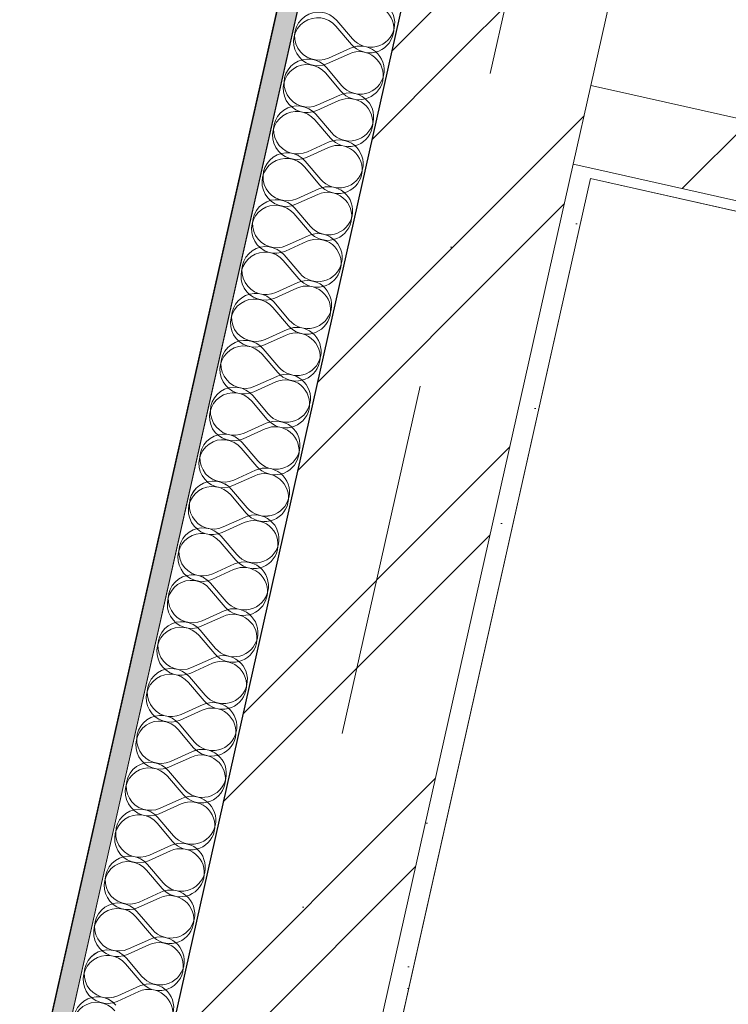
# Model space of a CAD drawing. Header units: millimetres. Extents: x -7145531 to -6681560, y 6117368 to 6219355.
# Tile 36 of 144: x -6935932 to -6935229, y 6135085 to 6136061. Entities that reach past the tile are written whole.
import ezdxf
from ezdxf.enums import TextEntityAlignment as Align

# ---------------------------------------------------------------- set-up
doc = ezdxf.new("R2010")
doc.units = ezdxf.units.MM
doc.header["$MEASUREMENT"] = 0
doc.linetypes.add('Штрихпунктирная', pattern=[670.277762, 352.777767, -176.388884, 0, -141.111112])
for name, color, linetype in [('S - квартира_помещение.АР', 7, 'Continuous'), ('S - МОП.АР', 7, 'Continuous'), ('АР-Стены_внешние_.АР', 7, 'Continuous'), ('АР-Стены_Перегородки_100_.АР', 7, 'Continuous'), ('АР-Стены_Перегородки_межквартирные_200.АР', 7, 'Continuous'), ('АР-Чертеж-Оси_Осевые размеры.АР', 7, 'Continuous'), ('АР-Чертеж-Размеры.АР', 7, 'Continuous')]:
    doc.layers.add(name, color=color, linetype=linetype)
for name, color, linetype, lineweight in [('АР-Стены_внешние_.АР_Ном._пера__1', 7, 'Continuous', 0), ('АР-Стены_Перегородки_100_.АР_Ном._пера__1', 7, 'Continuous', 15), ('АР-Стены_Перегородки_межквартирные_200.АР_Ном._пера__1', 7, 'Continuous', 15), ('АР-Чертеж-Оси_Осевые размеры.АР_Ном._пера__120', 7, 'Continuous', 0)]:
    doc.layers.add(name, color=color, linetype=linetype, lineweight=lineweight)
doc.styles.add('РЎР“Р•РќР•Р\xa0Р\x98Р\xa0_РЎРўР\x98Р›Р¬_3', font='GOTHIC.TTF')
doc.dimstyles.new('СГЕНЕРИР_СТИЛЬ__1', dxfattribs={"dimtxt": 150, "dimasz": 237.5, "dimexe": 0.18, "dimexo": 0.0625, "dimgap": 0, "dimtad": 1, "dimdec": 0, "dimzin": 0, "dimdsep": 46, "dimtxsty": 'РЎР“Р•РќР•Р\xa0Р\x98Р\xa0_РЎРўР\x98Р›Р¬_3', "dimblk": 'ARROWHEAD_6', "dimblk1": 'ARROWHEAD_6', "dimblk2": 'ARROWHEAD_6', "dimcen": 0.09, "dimse1": 1, "dimse2": 1, "dimclrd": 7, "dimclre": 7, "dimclrt": 7, "dimazin": 0, "dimtfac": 1, "dimtdec": 4, "dimtmove": 0, "dimatfit": 3, "dimfxl": 1, "dimtolj": 1, "dimtzin": 0, "dimarcsym": 0})
pattern_1 = [(45, (-6566190.34, 6562677.8), (-169.70563, 169.70563), []), (90, (-6566360.05, 6562847.5), (-216, 0), [0, -144, 0, -216]), (155, (-6566190.34, 6563017.2), (91.285545, 195.76248), [0, -105.6, 0, -182.4])]
pattern_2 = [(45, (-6566190.34, 6563027.8), (-111.369318, 111.369318), [0, -105, 0, -157.5]), (110, (-6565840.34, 6563027.8), (148.001588, 53.868173), [0, -77, 0, -133])]
pattern_3 = [(45, (-6566190.34, 6562677.8), (-127.279217, 127.279217), [])]
pattern_4 = [(45, (-6338440.43, 6562275.56), (-127.279217, 127.279217), [])]
pattern_5 = [(45, (-6338440.43, 6562625.56), (-111.369318, 111.369318), [0, -105, 0, -157.5]), (110, (-6338090.43, 6562625.56), (148.001588, 53.868173), [0, -77, 0, -133])]

# ---------------------------------------------------------------- blocks, each defined once
blk = doc.blocks.new('Стена_151_8', base_point=(-7162758.44, 6136276.71))
at = {"layer": 'АР-Стены_Перегородки_100_.АР', "linetype": 'Continuous', "lineweight": 0, "true_color": 0x000000}
h = blk.add_hatch(dxfattribs=at)
h.set_pattern_fill('БУТ__50__0008', color=18, style=0, pattern_type=2)
h.set_pattern_definition(pattern_1)
h.paths.add_polyline_path([(-7163115.48, 6136397.89), (-7163133.01, 6136319.84), (-7163113.5, 6136315.46), (-7163095.97, 6136393.51)])
h = blk.add_hatch(dxfattribs=at)
h.set_pattern_fill('БУТ__50__0008', color=18, style=0, pattern_type=2)
h.set_pattern_definition(pattern_1)
h.paths.add_polyline_path([(-7163113.5, 6136315.46), (-7162767.21, 6136237.68), (-7162749.68, 6136315.74), (-7163095.97, 6136393.51)])
h = blk.add_hatch(dxfattribs=at)
h.set_pattern_fill('ШТУКАТУРКА__ГИПС_01_0008', color=18, style=0, pattern_type=2)
h.set_pattern_definition(pattern_2)
h.paths.add_polyline_path([(-7163115.69, 6136305.7), (-7162769.4, 6136227.93), (-7162767.21, 6136237.68), (-7163113.5, 6136315.46)])
at = {"layer": 'АР-Стены_внешние_.АР_Ном._пера__1', "color": 7, "linetype": 'Continuous', "lineweight": 15}
for p, q in [((-7163115.48, 6136397.89), (-7163133.01, 6136319.84)), ((-7163095.97, 6136393.51), (-7163115.48, 6136397.89)), ((-7163133.01, 6136319.84), (-7163113.5, 6136315.46))]:
    blk.add_line(p, q, dxfattribs=at)
at = {"layer": 'АР-Стены_Перегородки_100_.АР_Ном._пера__1', "color": 7, "linetype": 'Continuous', "lineweight": 15}
blk.add_line((-7163113.5, 6136315.46), (-7162767.21, 6136237.68), dxfattribs=at)
at = {"layer": 'АР-Стены_Перегородки_100_.АР_Ном._пера__1', "color": 7, "linetype": 'Continuous', "lineweight": 15, "flags": 128}
blk.add_lwpolyline([(-7162749.68, 6136315.74), (-7163095.97, 6136393.51)], dxfattribs=at)
at = {"layer": 'АР-Стены_Перегородки_100_.АР_Ном._пера__1', "color": 7, "linetype": 'Continuous', "lineweight": 0, "flags": 128}
blk.add_lwpolyline([(-7163115.69, 6136305.7), (-7162769.4, 6136227.93)], dxfattribs=at)
blk = doc.blocks.new('Стена_152_8', base_point=(-7163091.41, 6136961.44))
at = {"layer": 'АР-Стены_внешние_.АР', "linetype": 'Continuous', "lineweight": 0, "true_color": 0x000000}
h = blk.add_hatch(dxfattribs=at)
h.set_pattern_fill('БЛОКИ_БЕТОННЫЕ_ЭФФЕКТИВН_71', color=18, style=0, pattern_type=2)
h.set_pattern_definition(pattern_3)
h.paths.add_polyline_path([(-7163188.98, 6136983.35), (-7163310.62, 6136441.72), (-7163115.48, 6136397.89), (-7162993.84, 6136939.53)])
at = {"layer": 'АР-Стены_внешние_.АР_Ном._пера__1', "color": 7, "linetype": 'Continuous', "lineweight": 15, "flags": 128}
for points in [[(-7163188.98, 6136983.35), (-7163310.62, 6136441.72)], [(-7162993.84, 6136939.53), (-7163188.98, 6136983.35)], [(-7163115.48, 6136397.89), (-7162993.84, 6136939.53)]]:
    blk.add_lwpolyline(points, dxfattribs=at)
blk = doc.blocks.new('*X424', base_point=(-6566190.34, 6562677.79))
at = {"layer": 'АР-Стены_внешние_.АР_Ном._пера__1', "color": 7, "linetype": 'Continuous', "lineweight": 0}
for p, q in [((-7163367.32, 6136462.14), (-7163351.87, 6136444.03)), ((-7163375.67, 6136424.97), (-7163353.96, 6136434.73)), ((-7163377.76, 6136415.68), (-7163362.3, 6136397.57)), ((-7163386.11, 6136378.51), (-7163364.39, 6136388.27)), ((-7163388.19, 6136369.22), (-7163372.74, 6136351.1)), ((-7163396.54, 6136332.05), (-7163374.83, 6136341.81)), ((-7163398.63, 6136322.75), (-7163383.17, 6136304.64)), ((-7163406.98, 6136285.59), (-7163385.26, 6136295.35)), ((-7163409.06, 6136276.29), (-7163393.61, 6136258.18)), ((-7163417.41, 6136239.12), (-7163395.7, 6136248.89)), ((-7163419.5, 6136229.83), (-7163404.04, 6136211.72)), ((-7163427.85, 6136192.66), (-7163406.13, 6136202.43)), ((-7163429.93, 6136183.37), (-7163414.48, 6136165.26)), ((-7163438.28, 6136146.2), (-7163416.57, 6136155.96)), ((-7163440.37, 6136136.91), (-7163424.91, 6136118.8)), ((-7163448.72, 6136099.74), (-7163427, 6136109.5)), ((-7163450.8, 6136090.45), (-7163435.35, 6136072.33)), ((-7163459.15, 6136053.28), (-7163437.44, 6136063.04)), ((-7163461.24, 6136043.98), (-7163445.78, 6136025.87)), ((-7163469.59, 6136006.82), (-7163447.87, 6136016.58)), ((-7163471.67, 6135997.52), (-7163456.22, 6135979.41)), ((-7163480.02, 6135960.35), (-7163458.31, 6135970.12)), ((-7163482.11, 6135951.06), (-7163466.65, 6135932.95)), ((-7163490.46, 6135913.89), (-7163468.74, 6135923.66)), ((-7163492.54, 6135904.6), (-7163477.09, 6135886.49)), ((-7163500.89, 6135867.43), (-7163479.18, 6135877.19)), ((-7163502.98, 6135858.14), (-7163487.52, 6135840.03)), ((-7163511.33, 6135820.97), (-7163489.61, 6135830.73)), ((-7163513.41, 6135811.68), (-7163497.96, 6135793.56)), ((-7163521.76, 6135774.51), (-7163500.05, 6135784.27)), ((-7163523.85, 6135765.21), (-7163508.39, 6135747.1)), ((-7163532.2, 6135728.05), (-7163510.48, 6135737.81)), ((-7163534.28, 6135718.75), (-7163518.83, 6135700.64)), ((-7163542.63, 6135681.58), (-7163520.92, 6135691.35)), ((-7163544.72, 6135672.29), (-7163529.26, 6135654.18)), ((-7163553.07, 6135635.12), (-7163531.35, 6135644.89)), ((-7163555.15, 6135625.83), (-7163539.7, 6135607.72)), ((-7163563.5, 6135588.66), (-7163541.79, 6135598.43)), ((-7163565.59, 6135579.37), (-7163550.13, 6135561.26)), ((-7163573.94, 6135542.2), (-7163552.22, 6135551.96)), ((-7163576.02, 6135532.91), (-7163560.57, 6135514.79)), ((-7163584.37, 6135495.74), (-7163562.66, 6135505.5))]:
    blk.add_line(p, q, dxfattribs=at)
for centre, start, end in [((-7163333.76, 6136459.48), 347.34172, 114.21162), ((-7163385.44, 6136446.69), 40.47183, 294.21162), ((-7163333.76, 6136459.48), 220.47183, 347.34172), ((-7163344.19, 6136413.02), 347.34172, 114.21162), ((-7163395.87, 6136400.22), 40.47183, 294.21162), ((-7163344.19, 6136413.02), 220.47183, 347.34172), ((-7163354.63, 6136366.56), 347.34172, 114.21162), ((-7163406.31, 6136353.76), 40.47183, 294.21162), ((-7163354.63, 6136366.56), 220.47183, 347.34172), ((-7163365.06, 6136320.1), 347.34172, 114.21162), ((-7163416.74, 6136307.3), 40.47183, 294.21162), ((-7163365.06, 6136320.1), 220.47183, 347.34172), ((-7163375.5, 6136273.63), 347.34172, 114.21162), ((-7163427.18, 6136260.84), 40.47183, 294.21162), ((-7163375.5, 6136273.63), 220.47183, 347.34172), ((-7163385.93, 6136227.17), 347.34172, 114.21162), ((-7163437.61, 6136214.38), 40.47183, 294.21162), ((-7163385.93, 6136227.17), 220.47183, 347.34172), ((-7163396.37, 6136180.71), 347.34172, 114.21162), ((-7163448.05, 6136167.92), 40.47183, 294.21162), ((-7163396.37, 6136180.71), 220.47183, 347.34172), ((-7163406.8, 6136134.25), 347.34172, 114.21162), ((-7163458.48, 6136121.45), 40.47183, 294.21162), ((-7163406.8, 6136134.25), 220.47183, 347.34172), ((-7163417.24, 6136087.79), 347.34172, 114.21162), ((-7163468.92, 6136074.99), 40.47183, 294.21162), ((-7163417.24, 6136087.79), 220.47183, 347.34172), ((-7163427.67, 6136041.33), 347.34172, 114.21162), ((-7163479.35, 6136028.53), 40.47183, 294.21162), ((-7163427.67, 6136041.33), 220.47183, 347.34172), ((-7163438.11, 6135994.86), 347.34172, 114.21162), ((-7163489.79, 6135982.07), 40.47183, 294.21162), ((-7163438.11, 6135994.86), 220.47183, 347.34172), ((-7163448.54, 6135948.4), 347.34172, 114.21162), ((-7163500.22, 6135935.61), 40.47183, 294.21162), ((-7163448.54, 6135948.4), 220.47183, 347.34172), ((-7163458.98, 6135901.94), 347.34172, 114.21162), ((-7163510.66, 6135889.15), 40.47183, 294.21162), ((-7163458.98, 6135901.94), 220.47183, 347.34172), ((-7163469.41, 6135855.48), 347.34172, 114.21162), ((-7163521.09, 6135842.68), 40.47183, 294.21162), ((-7163469.41, 6135855.48), 220.47183, 347.34172), ((-7163479.85, 6135809.02), 347.34172, 114.21162), ((-7163531.53, 6135796.22), 40.47183, 294.21162), ((-7163479.85, 6135809.02), 220.47183, 347.34172), ((-7163490.28, 6135762.56), 347.34172, 114.21162), ((-7163541.96, 6135749.76), 40.47183, 294.21162), ((-7163490.28, 6135762.56), 220.47183, 347.34172), ((-7163500.72, 6135716.09), 347.34172, 114.21162), ((-7163552.4, 6135703.3), 40.47183, 294.21162), ((-7163500.72, 6135716.09), 220.47183, 347.34172), ((-7163511.15, 6135669.63), 347.34172, 114.21162), ((-7163562.83, 6135656.84), 40.47183, 294.21162), ((-7163511.15, 6135669.63), 220.47183, 347.34172), ((-7163521.59, 6135623.17), 347.34172, 114.21162), ((-7163573.27, 6135610.38), 40.47183, 294.21162), ((-7163521.59, 6135623.17), 220.47183, 347.34172), ((-7163532.02, 6135576.71), 347.34172, 114.21162), ((-7163583.7, 6135563.91), 40.47183, 294.21162), ((-7163532.02, 6135576.71), 220.47183, 347.34172), ((-7163542.46, 6135530.25), 347.34172, 114.21162), ((-7163594.14, 6135517.45), 40.47183, 294.21162), ((-7163542.46, 6135530.25), 220.47183, 347.34172), ((-7163552.89, 6135483.79), 347.34172, 114.21162), ((-7163604.57, 6135470.99), 40.47183, 294.21162)]:
    blk.add_arc(centre, 23.81, start, end, dxfattribs=at)
blk = doc.blocks.new('Стена_163_8', base_point=(-7164340.2, 6132132.62))
at = {"layer": 'АР-Стены_внешние_.АР', "linetype": 'Continuous', "lineweight": 0, "true_color": 0x000000}
h = blk.add_hatch(dxfattribs=at)
h.set_pattern_fill('ШТУКАТУРКА__ГИПС_01_0008', color=18, style=0, pattern_type=2)
h.set_pattern_definition(pattern_2)
h.paths.add_polyline_path([(-7161215.77, 6146317.85), (-7164394.36, 6132165.28), (-7164374.84, 6132160.9), (-7161196.25, 6146313.46)])
at = {"layer": 'АР-Стены_внешние_.АР_Ном._пера__1', "color": 7, "linetype": 'Continuous', "lineweight": 0}
blk.add_line((-7161196.25, 6146313.46), (-7164374.84, 6132160.9), dxfattribs=at)
at = {"layer": 'АР-Стены_внешние_.АР_Ном._пера__1', "color": 7, "linetype": 'Continuous', "lineweight": 0, "flags": 128}
for points in [[(-7161215.77, 6146317.85), (-7164394.36, 6132165.28)], [(-7164277.27, 6132138.99), (-7161098.68, 6146291.55)]]:
    blk.add_lwpolyline(points, dxfattribs=at)
at = {"layer": 'АР-Стены_внешние_.АР', "color": 7, "lineweight": 0}
blk.add_blockref('*X424', (-6566190.34, 6562677.79), dxfattribs=at)
blk = doc.blocks.new('Стена_164_8', base_point=(-7163213.05, 6136419.81))
at = {"layer": 'АР-Стены_внешние_.АР', "linetype": 'Continuous', "lineweight": 0, "true_color": 0x000000}
h = blk.add_hatch(dxfattribs=at)
h.set_pattern_fill('БЛОКИ_БЕТОННЫЕ_ЭФФЕКТИВН_71', color=18, style=0, pattern_type=2)
h.set_pattern_definition(pattern_3)
h.paths.add_polyline_path([(-7163691.82, 6133831.61), (-7163115.48, 6136397.89), (-7163310.62, 6136441.72), (-7163886.96, 6133875.44)])
h = blk.add_hatch(dxfattribs=at)
h.set_pattern_fill('ШТУКАТУРКА__ГИПС_01_0008', color=18, style=0, pattern_type=2)
h.set_pattern_definition(pattern_2)
h.paths.add_polyline_path([(-7163133.01, 6136319.84), (-7163135.2, 6136310.08), (-7163115.69, 6136305.7), (-7163113.5, 6136315.46)])
h = blk.add_hatch(dxfattribs=at)
h.set_pattern_fill('ШТУКАТУРКА__ГИПС_01_0008', color=18, style=0, pattern_type=2)
h.set_pattern_definition(pattern_2)
h.paths.add_polyline_path([(-7163135.2, 6136310.08), (-7163691.82, 6133831.61), (-7163672.31, 6133827.23), (-7163115.69, 6136305.7)])
at = {"layer": 'АР-Стены_внешние_.АР_Ном._пера__1', "color": 7, "linetype": 'Continuous', "lineweight": 15}
for p, q in [((-7163115.48, 6136397.89), (-7163133.01, 6136319.84)), ((-7163095.97, 6136393.51), (-7163115.48, 6136397.89)), ((-7163691.82, 6133831.61), (-7163133.01, 6136319.84)), ((-7163133.01, 6136319.84), (-7163113.5, 6136315.46))]:
    blk.add_line(p, q, dxfattribs=at)
at = {"layer": 'АР-Стены_внешние_.АР_Ном._пера__1', "color": 7, "linetype": 'Continuous', "lineweight": 15, "flags": 128}
blk.add_lwpolyline([(-7163310.62, 6136441.72), (-7163886.96, 6133875.44)], dxfattribs=at)
at = {"layer": 'АР-Стены_внешние_.АР_Ном._пера__1', "color": 7, "linetype": 'Continuous', "lineweight": 0, "flags": 128}
for points in [[(-7163095.97, 6136393.51), (-7163115.48, 6136397.89)], [(-7163672.31, 6133827.23), (-7163115.69, 6136305.7)]]:
    blk.add_lwpolyline(points, dxfattribs=at)
blk = doc.blocks.new('Стандартный Маркер Сетки[63]_8', base_point=(-7160680.92, 6147693.75))
at = {"layer": 'АР-Чертеж-Оси_Осевые размеры.АР_Ном._пера__120', "color": 7, "linetype": 'Штрихпунктирная', "lineweight": 0}
blk.add_line((-7160787.51, 6147219.17), (-7165571.24, 6125919.76), dxfattribs=at)
at = {"layer": 'АР-Чертеж-Оси_Осевые размеры.АР_Ном._пера__120', "color": 7, "lineweight": 0, "style": 'РЎР“Р•РќР•Р\xa0Р\x98Р\xa0_РЎРўР\x98Р›Р¬_3'}
blk.add_attdef('AC_MarkerText_1', text='', height=350, rotation=347.34172, dxfattribs=at).set_placement((-7165717.47, 6125138.41), align=Align.TOP_CENTER)
blk = doc.blocks.new('Стандартный Маркер Сетки[83]_8', base_point=(-7160680.92, 6147693.75))
at = {"layer": 'АР-Чертеж-Оси_Осевые размеры.АР_Ном._пера__120', "color": 7, "linetype": 'Штрихпунктирная', "lineweight": 0}
blk.add_line((-7160787.51, 6147219.17), (-7165571.24, 6125919.76), dxfattribs=at)
at = {"layer": 'АР-Чертеж-Оси_Осевые размеры.АР_Ном._пера__120', "color": 7, "lineweight": 0, "style": 'РЎР“Р•РќР•Р\xa0Р\x98Р\xa0_РЎРўР\x98Р›Р¬_3'}
blk.add_attdef('AC_MarkerText_1', text='', height=350, rotation=347.34172, dxfattribs=at).set_placement((-7165717.47, 6125138.41), align=Align.TOP_CENTER)
blk = doc.blocks.new('ARROWHEAD_6')
at = {"color": 0, "linetype": 'Continuous', "lineweight": 0}
for p, q in [((-0.5, -0.5), (0.5, 0.5)), ((0, 0), (-1, 0))]:
    blk.add_line(p, q, dxfattribs=at)
blk = doc.blocks.new('*D608', base_point=(-6566190.34, 6562677.79))
at = {"layer": 'Defpoints', "color": 0, "linetype": 'Continuous', "transparency": 16777216}
for p in [(-6933943.72, 6135584.09), (-6935367.69, 6131476.37), (-6932653.68, 6130866.78)]:
    blk.add_point(p, dxfattribs=at)
at = {"layer": 'АР-Чертеж-Размеры.АР', "color": 7, "linetype": 'Continuous', "lineweight": -2, "transparency": 16777216}
for p, q in [((-6934473.03, 6135459.56), (-6934846.47, 6133796.94)), ((-6935315.64, 6131708.09), (-6934945.29, 6133356.99))]:
    blk.add_line(p, q, dxfattribs=at)
at = {"layer": 'АР-Чертеж-Размеры.АР', "color": 7, "linetype": 'Continuous', "lineweight": -2, "transparency": 16777216, "xscale": 237.5, "yscale": 237.5, "zscale": 237.5}
for p, rotation in [((-6934420.99, 6135691.29), 77.3410680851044), ((-6935367.69, 6131476.37), 257.3410680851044)]:
    blk.add_blockref('ARROWHEAD_6', p, dxfattribs=dict(at, rotation=rotation))
at = {"layer": 'АР-Чертеж-Размеры.АР', "color": 7, "linetype": 'Continuous', "lineweight": 0, "transparency": 16777216, "insert": (-6934895.88, 6133576.97), "char_height": 150, "attachment_point": 5, "rotation": 77.34107, "style": 'РЎР“Р•РќР•Р\xa0Р\x98Р\xa0_РЎРўР\x98Р›Р¬_3'}
blk.add_mtext('\\A1;4320', dxfattribs=at)
blk = doc.blocks.new('Стена_257_3', base_point=(-6935341.5, 6136559.2))
at = {"layer": 'АР-Стены_внешние_.АР', "linetype": 'Continuous', "lineweight": 0, "true_color": 0x000000}
h = blk.add_hatch(dxfattribs=at)
h.set_pattern_fill('БЛОКИ_БЕТОННЫЕ_ЭФФЕКТИВН_7A', color=18, style=0, pattern_type=2)
h.set_pattern_definition(pattern_4)
h.paths.add_polyline_path([(-6935439.07, 6136581.11), (-6935560.71, 6136039.48), (-6935365.57, 6135995.65), (-6935243.93, 6136537.29)])
at = {"layer": 'АР-Стены_внешние_.АР_Ном._пера__1', "color": 7, "linetype": 'Continuous', "lineweight": 15, "flags": 128}
for points in [[(-6935439.07, 6136581.11), (-6935560.71, 6136039.48)], [(-6935243.93, 6136537.29), (-6935439.07, 6136581.11)], [(-6935365.57, 6135995.65), (-6935243.93, 6136537.29)]]:
    blk.add_lwpolyline(points, dxfattribs=at)
blk = doc.blocks.new('*X873', base_point=(-6338440.43, 6562275.56))
at = {"layer": 'АР-Стены_Перегородки_межквартирные_200.АР_Ном._пера__1', "color": 7, "linetype": 'Continuous', "lineweight": 0}
for p, q in [((-6935618.35, 6136054.39), (-6935602.9, 6136036.28)), ((-6935626.7, 6136017.22), (-6935604.99, 6136026.99)), ((-6935628.79, 6136007.93), (-6935613.33, 6135989.82)), ((-6935637.14, 6135970.76), (-6935615.42, 6135980.53)), ((-6935639.22, 6135961.47), (-6935623.77, 6135943.36)), ((-6935647.57, 6135924.3), (-6935625.85, 6135934.07)), ((-6935649.66, 6135915.01), (-6935634.2, 6135896.9)), ((-6935658, 6135877.84), (-6935636.29, 6135887.6)), ((-6935660.09, 6135868.55), (-6935644.64, 6135850.43)), ((-6935668.44, 6135831.38), (-6935646.72, 6135841.14)), ((-6935670.53, 6135822.08), (-6935655.07, 6135803.97)), ((-6935678.87, 6135784.92), (-6935657.16, 6135794.68)), ((-6935680.96, 6135775.62), (-6935665.51, 6135757.51)), ((-6935689.31, 6135738.45), (-6935667.59, 6135748.22)), ((-6935691.39, 6135729.16), (-6935675.94, 6135711.05)), ((-6935699.74, 6135691.99), (-6935678.03, 6135701.76)), ((-6935701.83, 6135682.7), (-6935686.37, 6135664.59)), ((-6935710.18, 6135645.53), (-6935688.46, 6135655.29)), ((-6935712.26, 6135636.24), (-6935696.81, 6135618.13)), ((-6935720.61, 6135599.07), (-6935698.9, 6135608.83)), ((-6935722.7, 6135589.78), (-6935707.24, 6135571.66)), ((-6935731.05, 6135552.61), (-6935709.33, 6135562.37)), ((-6935733.13, 6135543.31), (-6935717.68, 6135525.2)), ((-6935741.48, 6135506.14), (-6935719.77, 6135515.91)), ((-6935743.57, 6135496.85), (-6935728.11, 6135478.74)), ((-6935751.91, 6135459.68), (-6935730.2, 6135469.45)), ((-6935754, 6135450.39), (-6935738.55, 6135432.28)), ((-6935762.35, 6135413.22), (-6935740.63, 6135422.99)), ((-6935764.44, 6135403.93), (-6935748.98, 6135385.82)), ((-6935772.78, 6135366.76), (-6935751.07, 6135376.52)), ((-6935774.87, 6135357.47), (-6935759.42, 6135339.35)), ((-6935783.22, 6135320.3), (-6935761.5, 6135330.06)), ((-6935785.31, 6135311.01), (-6935769.85, 6135292.89)), ((-6935793.65, 6135273.84), (-6935771.94, 6135283.6)), ((-6935795.74, 6135264.54), (-6935780.29, 6135246.43)), ((-6935804.09, 6135227.37), (-6935782.37, 6135237.14)), ((-6935806.17, 6135218.08), (-6935790.72, 6135199.97)), ((-6935814.52, 6135180.91), (-6935792.81, 6135190.68)), ((-6935816.61, 6135171.62), (-6935801.15, 6135153.51)), ((-6935824.96, 6135134.45), (-6935803.24, 6135144.22)), ((-6935827.04, 6135125.16), (-6935811.59, 6135107.05)), ((-6935835.39, 6135087.99), (-6935813.68, 6135097.75))]:
    blk.add_line(p, q, dxfattribs=at)
for centre, start, end in [((-6935584.79, 6136051.74), 347.34238, 114.21227), ((-6935636.47, 6136038.94), 40.47248, 294.21227), ((-6935584.79, 6136051.74), 220.47248, 347.34238), ((-6935595.22, 6136005.27), 347.34238, 114.21227), ((-6935646.9, 6135992.48), 40.47248, 294.21227), ((-6935595.22, 6136005.27), 220.47248, 347.34238), ((-6935605.66, 6135958.81), 347.34238, 114.21227), ((-6935657.33, 6135946.02), 40.47248, 294.21227), ((-6935605.66, 6135958.81), 220.47248, 347.34238), ((-6935616.09, 6135912.35), 347.34238, 114.21227), ((-6935667.77, 6135899.55), 40.47248, 294.21227), ((-6935616.09, 6135912.35), 220.47248, 347.34238), ((-6935626.52, 6135865.89), 347.34238, 114.21227), ((-6935678.2, 6135853.09), 40.47248, 294.21227), ((-6935626.52, 6135865.89), 220.47248, 347.34238), ((-6935636.96, 6135819.43), 347.34238, 114.21227), ((-6935688.64, 6135806.63), 40.47248, 294.21227), ((-6935636.96, 6135819.43), 220.47248, 347.34238), ((-6935647.39, 6135772.96), 347.34238, 114.21227), ((-6935699.07, 6135760.17), 40.47248, 294.21227), ((-6935647.39, 6135772.96), 220.47248, 347.34238), ((-6935657.83, 6135726.5), 347.34238, 114.21227), ((-6935709.51, 6135713.71), 40.47248, 294.21227), ((-6935657.83, 6135726.5), 220.47248, 347.34238), ((-6935668.26, 6135680.04), 347.34238, 114.21227), ((-6935719.94, 6135667.24), 40.47248, 294.21227), ((-6935668.26, 6135680.04), 220.47248, 347.34238), ((-6935678.7, 6135633.58), 347.34238, 114.21227), ((-6935730.38, 6135620.78), 40.47248, 294.21227), ((-6935678.7, 6135633.58), 220.47248, 347.34238), ((-6935689.13, 6135587.12), 347.34238, 114.21227), ((-6935740.81, 6135574.32), 40.47248, 294.21227), ((-6935689.13, 6135587.12), 220.47248, 347.34238), ((-6935699.57, 6135540.66), 347.34238, 114.21227), ((-6935751.25, 6135527.86), 40.47248, 294.21227), ((-6935699.57, 6135540.66), 220.47248, 347.34238), ((-6935710, 6135494.19), 347.34238, 114.21227), ((-6935761.68, 6135481.4), 40.47248, 294.21227), ((-6935710, 6135494.19), 220.47248, 347.34238), ((-6935720.44, 6135447.73), 347.34238, 114.21227), ((-6935772.11, 6135434.94), 40.47248, 294.21227), ((-6935720.44, 6135447.73), 220.47248, 347.34238), ((-6935730.87, 6135401.27), 347.34238, 114.21227), ((-6935782.55, 6135388.47), 40.47248, 294.21227), ((-6935730.87, 6135401.27), 220.47248, 347.34238), ((-6935741.3, 6135354.81), 347.34238, 114.21227), ((-6935792.98, 6135342.01), 40.47248, 294.21227), ((-6935741.3, 6135354.81), 220.47248, 347.34238), ((-6935751.74, 6135308.35), 347.34238, 114.21227), ((-6935803.42, 6135295.55), 40.47248, 294.21227), ((-6935751.74, 6135308.35), 220.47248, 347.34238), ((-6935762.17, 6135261.89), 347.34238, 114.21227), ((-6935813.85, 6135249.09), 40.47248, 294.21227), ((-6935762.17, 6135261.89), 220.47248, 347.34238), ((-6935772.61, 6135215.42), 347.34238, 114.21227), ((-6935824.29, 6135202.63), 40.47248, 294.21227), ((-6935772.61, 6135215.42), 220.47248, 347.34238), ((-6935783.04, 6135168.96), 347.34238, 114.21227), ((-6935834.72, 6135156.17), 40.47248, 294.21227), ((-6935783.04, 6135168.96), 220.47248, 347.34238), ((-6935793.48, 6135122.5), 347.34238, 114.21227), ((-6935845.16, 6135109.7), 40.47248, 294.21227), ((-6935793.48, 6135122.5), 220.47248, 347.34238), ((-6935803.91, 6135076.04), 347.34238, 114.21227), ((-6935855.59, 6135063.24), 40.47248, 294.21227)]:
    blk.add_arc(centre, 23.81, start, end, dxfattribs=at)
blk = doc.blocks.new('Стена_258_3', base_point=(-6933461.3, 6145935.08))
at = {"layer": 'АР-Стены_Перегородки_межквартирные_200.АР', "linetype": 'Continuous', "lineweight": 0, "true_color": 0x000000}
h = blk.add_hatch(dxfattribs=at)
h.set_pattern_fill('ШТУКАТУРКА__ГИПС_01_0003', color=18, style=0, pattern_type=2)
h.set_pattern_definition(pattern_5)
h.paths.add_polyline_path([(-6933465.69, 6145915.57), (-6936644.12, 6131762.97), (-6936624.6, 6131758.58), (-6933446.17, 6145911.19)])
at = {"layer": 'АР-Стены_Перегородки_межквартирные_200.АР_Ном._пера__1', "color": 7, "linetype": 'Continuous', "lineweight": 0}
blk.add_line((-6933446.17, 6145911.19), (-6936624.6, 6131758.58), dxfattribs=at)
at = {"layer": 'АР-Стены_Перегородки_межквартирные_200.АР_Ном._пера__1', "color": 7, "linetype": 'Continuous', "lineweight": 0, "flags": 128}
for points in [[(-6933465.69, 6145915.57), (-6936644.12, 6131762.97)], [(-6936527.03, 6131736.67), (-6933348.6, 6145889.27)]]:
    blk.add_lwpolyline(points, dxfattribs=at)
at = {"layer": 'АР-Стены_Перегородки_межквартирные_200.АР', "color": 7, "lineweight": 0}
blk.add_blockref('*X873', (-6338440.43, 6562275.56), dxfattribs=at)
blk = doc.blocks.new('*X876', base_point=(-6338440.43, 6562275.56))
at = {"layer": 'АР-Стены_внешние_.АР_Ном._пера__1', "color": 7, "linetype": 'Continuous', "lineweight": 0}
for p, q in [((-6935617.41, 6136059.9), (-6935601.96, 6136041.79)), ((-6935625.76, 6136022.73), (-6935604.04, 6136032.5)), ((-6935627.85, 6136013.44), (-6935612.39, 6135995.33)), ((-6935636.19, 6135976.27), (-6935614.48, 6135986.03)), ((-6935638.28, 6135966.98), (-6935622.83, 6135948.86)), ((-6935646.63, 6135929.81), (-6935624.91, 6135939.57)), ((-6935648.72, 6135920.52), (-6935633.26, 6135902.4)), ((-6935657.06, 6135883.35), (-6935635.35, 6135893.11)), ((-6935659.15, 6135874.05), (-6935643.7, 6135855.94)), ((-6935667.5, 6135836.88), (-6935645.78, 6135846.65)), ((-6935669.59, 6135827.59), (-6935654.13, 6135809.48)), ((-6935677.93, 6135790.42), (-6935656.22, 6135800.19)), ((-6935680.02, 6135781.13), (-6935664.57, 6135763.02)), ((-6935688.37, 6135743.96), (-6935666.65, 6135753.73)), ((-6935690.46, 6135734.67), (-6935675, 6135716.56)), ((-6935698.81, 6135697.5), (-6935677.09, 6135707.26)), ((-6935700.89, 6135688.21), (-6935685.44, 6135670.09)), ((-6935709.24, 6135651.04), (-6935687.52, 6135660.8)), ((-6935711.33, 6135641.75), (-6935695.87, 6135623.63)), ((-6935719.68, 6135604.58), (-6935697.96, 6135614.34)), ((-6935721.76, 6135595.28), (-6935706.31, 6135577.17)), ((-6935730.11, 6135558.11), (-6935708.39, 6135567.88)), ((-6935732.2, 6135548.82), (-6935716.74, 6135530.71)), ((-6935740.55, 6135511.65), (-6935718.83, 6135521.42)), ((-6935742.63, 6135502.36), (-6935727.18, 6135484.25)), ((-6935750.98, 6135465.19), (-6935729.27, 6135474.96)), ((-6935753.07, 6135455.9), (-6935737.61, 6135437.79)), ((-6935761.42, 6135418.73), (-6935739.7, 6135428.49)), ((-6935763.5, 6135409.44), (-6935748.05, 6135391.32)), ((-6935771.85, 6135372.27), (-6935750.14, 6135382.03)), ((-6935773.94, 6135362.98), (-6935758.48, 6135344.86)), ((-6935782.29, 6135325.81), (-6935760.57, 6135335.57)), ((-6935784.37, 6135316.51), (-6935768.92, 6135298.4)), ((-6935792.72, 6135279.34), (-6935771.01, 6135289.11)), ((-6935794.81, 6135270.05), (-6935779.35, 6135251.94)), ((-6935803.16, 6135232.88), (-6935781.44, 6135242.65)), ((-6935805.24, 6135223.59), (-6935789.79, 6135205.48)), ((-6935813.59, 6135186.42), (-6935791.88, 6135196.19)), ((-6935815.68, 6135177.13), (-6935800.22, 6135159.02)), ((-6935824.03, 6135139.96), (-6935802.31, 6135149.72)), ((-6935826.11, 6135130.67), (-6935810.66, 6135112.55)), ((-6935834.46, 6135093.5), (-6935812.75, 6135103.26))]:
    blk.add_line(p, q, dxfattribs=at)
for centre, start, end in [((-6935583.85, 6136057.24), 347.34172, 114.21162), ((-6935635.52, 6136044.45), 40.47183, 294.21162), ((-6935583.85, 6136057.24), 220.47183, 347.34172), ((-6935594.28, 6136010.78), 347.34172, 114.21162), ((-6935645.96, 6135997.98), 40.47183, 294.21162), ((-6935594.28, 6136010.78), 220.47183, 347.34172), ((-6935604.72, 6135964.32), 347.34172, 114.21162), ((-6935656.39, 6135951.52), 40.47183, 294.21162), ((-6935604.72, 6135964.32), 220.47183, 347.34172), ((-6935615.15, 6135917.86), 347.34172, 114.21162), ((-6935666.83, 6135905.06), 40.47183, 294.21162), ((-6935615.15, 6135917.86), 220.47183, 347.34172), ((-6935625.59, 6135871.4), 347.34172, 114.21162), ((-6935677.26, 6135858.6), 40.47183, 294.21162), ((-6935625.59, 6135871.4), 220.47183, 347.34172), ((-6935636.02, 6135824.93), 347.34172, 114.21162), ((-6935687.7, 6135812.14), 40.47183, 294.21162), ((-6935636.02, 6135824.93), 220.47183, 347.34172), ((-6935646.46, 6135778.47), 347.34172, 114.21162), ((-6935698.13, 6135765.68), 40.47183, 294.21162), ((-6935646.46, 6135778.47), 220.47183, 347.34172), ((-6935656.89, 6135732.01), 347.34172, 114.21162), ((-6935708.57, 6135719.21), 40.47183, 294.21162), ((-6935656.89, 6135732.01), 220.47183, 347.34172), ((-6935667.33, 6135685.55), 347.34172, 114.21162), ((-6935719, 6135672.75), 40.47183, 294.21162), ((-6935667.33, 6135685.55), 220.47183, 347.34172), ((-6935677.76, 6135639.09), 347.34172, 114.21162), ((-6935729.44, 6135626.29), 40.47183, 294.21162), ((-6935677.76, 6135639.09), 220.47183, 347.34172), ((-6935688.2, 6135592.63), 347.34172, 114.21162), ((-6935739.87, 6135579.83), 40.47183, 294.21162), ((-6935688.2, 6135592.63), 220.47183, 347.34172), ((-6935698.63, 6135546.16), 347.34172, 114.21162), ((-6935750.31, 6135533.37), 40.47183, 294.21162), ((-6935698.63, 6135546.16), 220.47183, 347.34172), ((-6935709.07, 6135499.7), 347.34172, 114.21162), ((-6935760.74, 6135486.91), 40.47183, 294.21162), ((-6935709.07, 6135499.7), 220.47183, 347.34172), ((-6935719.5, 6135453.24), 347.34172, 114.21162), ((-6935771.18, 6135440.44), 40.47183, 294.21162), ((-6935719.5, 6135453.24), 220.47183, 347.34172), ((-6935729.94, 6135406.78), 347.34172, 114.21162), ((-6935781.61, 6135393.98), 40.47183, 294.21162), ((-6935729.94, 6135406.78), 220.47183, 347.34172), ((-6935740.37, 6135360.32), 347.34172, 114.21162), ((-6935792.05, 6135347.52), 40.47183, 294.21162), ((-6935740.37, 6135360.32), 220.47183, 347.34172), ((-6935750.81, 6135313.86), 347.34172, 114.21162), ((-6935802.48, 6135301.06), 40.47183, 294.21162), ((-6935750.81, 6135313.86), 220.47183, 347.34172), ((-6935761.24, 6135267.39), 347.34172, 114.21162), ((-6935812.92, 6135254.6), 40.47183, 294.21162), ((-6935761.24, 6135267.39), 220.47183, 347.34172), ((-6935771.68, 6135220.93), 347.34172, 114.21162), ((-6935823.35, 6135208.14), 40.47183, 294.21162), ((-6935771.68, 6135220.93), 220.47183, 347.34172), ((-6935782.11, 6135174.47), 347.34172, 114.21162), ((-6935833.79, 6135161.67), 40.47183, 294.21162), ((-6935782.11, 6135174.47), 220.47183, 347.34172), ((-6935792.55, 6135128.01), 347.34172, 114.21162), ((-6935844.22, 6135115.21), 40.47183, 294.21162), ((-6935792.55, 6135128.01), 220.47183, 347.34172), ((-6935802.98, 6135081.55), 347.34172, 114.21162), ((-6935854.66, 6135068.75), 40.47183, 294.21162)]:
    blk.add_arc(centre, 23.81, start, end, dxfattribs=at)
blk = doc.blocks.new('Стена_259_3', base_point=(-6936590.29, 6131730.38))
at = {"layer": 'АР-Стены_внешние_.АР', "linetype": 'Continuous', "lineweight": 0, "true_color": 0x000000}
h = blk.add_hatch(dxfattribs=at)
h.set_pattern_fill('ШТУКАТУРКА__ГИПС_01_0003', color=18, style=0, pattern_type=2)
h.set_pattern_definition(pattern_5)
h.paths.add_polyline_path([(-6933465.86, 6145915.61), (-6936644.45, 6131763.04), (-6936624.93, 6131758.66), (-6933446.34, 6145911.23)])
at = {"layer": 'АР-Стены_внешние_.АР_Ном._пера__1', "color": 7, "linetype": 'Continuous', "lineweight": 0}
blk.add_line((-6933446.34, 6145911.23), (-6936624.93, 6131758.66), dxfattribs=at)
at = {"layer": 'АР-Стены_внешние_.АР_Ном._пера__1', "color": 7, "linetype": 'Continuous', "lineweight": 0, "flags": 128}
for points in [[(-6933465.86, 6145915.61), (-6936644.45, 6131763.04)], [(-6936527.36, 6131736.75), (-6933348.77, 6145889.31)]]:
    blk.add_lwpolyline(points, dxfattribs=at)
at = {"layer": 'АР-Стены_внешние_.АР', "color": 7, "lineweight": 0}
blk.add_blockref('*X876', (-6338440.43, 6562275.56), dxfattribs=at)
blk = doc.blocks.new('Стена_260_3', base_point=(-6935463.14, 6136017.57))
at = {"layer": 'АР-Стены_внешние_.АР', "linetype": 'Continuous', "lineweight": 0, "true_color": 0x000000}
h = blk.add_hatch(dxfattribs=at)
h.set_pattern_fill('БЛОКИ_БЕТОННЫЕ_ЭФФЕКТИВН_7A', color=18, style=0, pattern_type=2)
h.set_pattern_definition(pattern_4)
h.paths.add_polyline_path([(-6935941.91, 6133429.38), (-6935365.57, 6135995.65), (-6935560.71, 6136039.48), (-6936137.05, 6133473.2)])
h = blk.add_hatch(dxfattribs=at)
h.set_pattern_fill('ШТУКАТУРКА__ГИПС_01_0003', color=18, style=0, pattern_type=2)
h.set_pattern_definition(pattern_5)
h.paths.add_polyline_path([(-6935383.1, 6135917.6), (-6935385.29, 6135907.84), (-6935365.78, 6135903.46), (-6935363.59, 6135913.22)])
h = blk.add_hatch(dxfattribs=at)
h.set_pattern_fill('ШТУКАТУРКА__ГИПС_01_0003', color=18, style=0, pattern_type=2)
h.set_pattern_definition(pattern_5)
h.paths.add_polyline_path([(-6935385.29, 6135907.84), (-6935941.91, 6133429.38), (-6935922.4, 6133424.99), (-6935365.78, 6135903.46)])
at = {"layer": 'АР-Стены_внешние_.АР_Ном._пера__1', "color": 7, "linetype": 'Continuous', "lineweight": 15}
for p, q in [((-6935365.57, 6135995.65), (-6935383.1, 6135917.6)), ((-6935346.06, 6135991.27), (-6935365.57, 6135995.65)), ((-6935941.91, 6133429.38), (-6935383.1, 6135917.6)), ((-6935383.1, 6135917.6), (-6935363.59, 6135913.22))]:
    blk.add_line(p, q, dxfattribs=at)
at = {"layer": 'АР-Стены_внешние_.АР_Ном._пера__1', "color": 7, "linetype": 'Continuous', "lineweight": 15, "flags": 128}
blk.add_lwpolyline([(-6935560.71, 6136039.48), (-6936137.05, 6133473.2)], dxfattribs=at)
at = {"layer": 'АР-Стены_внешние_.АР_Ном._пера__1', "color": 7, "linetype": 'Continuous', "lineweight": 0, "flags": 128}
for points in [[(-6935346.06, 6135991.27), (-6935365.57, 6135995.65)], [(-6935922.4, 6133424.99), (-6935365.78, 6135903.46)]]:
    blk.add_lwpolyline(points, dxfattribs=at)
blk = doc.blocks.new('Стандартный Маркер Сетки[130]_3', base_point=(-6932931.01, 6147291.51))
at = {"layer": 'АР-Чертеж-Оси_Осевые размеры.АР_Ном._пера__120', "color": 7, "linetype": 'Штрихпунктирная', "lineweight": 0}
blk.add_line((-6933037.6, 6146816.93), (-6937821.33, 6125517.52), dxfattribs=at)
at = {"layer": 'АР-Чертеж-Оси_Осевые размеры.АР_Ном._пера__120', "color": 7, "lineweight": 0, "style": 'РЎР“Р•РќР•Р\xa0Р\x98Р\xa0_РЎРўР\x98Р›Р¬_3'}
blk.add_attdef('AC_MarkerText_1', text='', height=350, rotation=347.34172, dxfattribs=at).set_placement((-6937967.56, 6124736.17), align=Align.TOP_CENTER)
blk = doc.blocks.new('Стандартный Маркер Сетки[143]_3', base_point=(-6932931.01, 6147291.51))
at = {"layer": 'АР-Чертеж-Оси_Осевые размеры.АР_Ном._пера__120', "color": 7, "linetype": 'Штрихпунктирная', "lineweight": 0}
blk.add_line((-6933037.6, 6146816.93), (-6937821.33, 6125517.52), dxfattribs=at)
at = {"layer": 'АР-Чертеж-Оси_Осевые размеры.АР_Ном._пера__120', "color": 7, "lineweight": 0, "style": 'РЎР“Р•РќР•Р\xa0Р\x98Р\xa0_РЎРўР\x98Р›Р¬_3'}
blk.add_attdef('AC_MarkerText_1', text='', height=350, rotation=347.34172, dxfattribs=at).set_placement((-6937967.56, 6124736.17), align=Align.TOP_CENTER)

msp = doc.modelspace()

# ---------------------------------------------------------------- linework, layer by layer
at = {"layer": 'S - квартира_помещение.АР', "color": 254, "linetype": 'Continuous', "lineweight": 0, "true_color": 0xffe1c4, "flags": 128}
msp.add_lwpolyline([(-6932692.5, 6130875.5), (-6931745.88, 6135090.49), (-6935365.78, 6135903.46), (-6936312.39, 6131688.47)], close=True, dxfattribs=at)
at = {"layer": 'S - МОП.АР', "color": 254, "linetype": 'Continuous', "lineweight": 0, "true_color": 0xd1c7d6, "flags": 128}
msp.add_lwpolyline([(-6954335.89, 6152155.61), (-6957846.34, 6136524.63), (-6950518.97, 6134879.03), (-6950271.31, 6135981.72), (-6950027.1, 6135926.87), (-6950274.75, 6134824.18), (-6946937.8, 6134074.76), (-6936644.31, 6131762.82), (-6933465.69, 6145915.57)], dxfattribs=at)

# ---------------------------------------------------------------- block references
at = {"layer": 'АР-Стены_внешние_.АР', "color": 7, "lineweight": 0}
for name, p in [('Стена_163_8', (-6936590.29, 6131730.38)), ('Стена_259_3', (-6936590.29, 6131730.38)), ('Стена_152_8', (-6935341.5, 6136559.2)), ('Стена_257_3', (-6935341.5, 6136559.2)), ('Стена_164_8', (-6935463.14, 6136017.57)), ('Стена_260_3', (-6935463.14, 6136017.57))]:
    msp.add_blockref(name, p, dxfattribs=at)
at = {"layer": 'АР-Стены_Перегородки_100_.АР', "color": 7, "lineweight": 0}
msp.add_blockref('Стена_151_8', (-6935008.53, 6135874.47), dxfattribs=at)
at = {"layer": 'АР-Стены_Перегородки_межквартирные_200.АР', "color": 7, "lineweight": 0}
msp.add_blockref('Стена_258_3', (-6933461.3, 6145935.08), dxfattribs=at)
at = {"layer": 'АР-Чертеж-Оси_Осевые размеры.АР', "color": 8, "linetype": 'Continuous', "lineweight": 15}
for name in ['Стандартный Маркер Сетки[63]_8', 'Стандартный Маркер Сетки[83]_8', 'Стандартный Маркер Сетки[130]_3', 'Стандартный Маркер Сетки[143]_3']:
    msp.add_blockref(name, (-6932931.01, 6147291.51), dxfattribs=at)

# ---------------------------------------------------------------- dimensions: what is measured, and where the dimension line sits
at = {"layer": 'АР-Чертеж-Размеры.АР', "color": 7, "linetype": 'Continuous', "lineweight": 0}
dim = msp.add_linear_dim(base=(-6935367.69, 6131476.37), p1=(-6933943.72, 6135584.09), p2=(-6932653.68, 6130866.78), angle=257.34107, dimstyle='СГЕНЕРИР_СТИЛЬ__1', dxfattribs=at)
dim.commit()
dim.dimension.update_dxf_attribs({"geometry": '*D608', "text_midpoint": (-6934895.88, 6133576.97), "dimtype": 160, "text_rotation": 77.34107})

doc.saveas('drawing.dxf')
